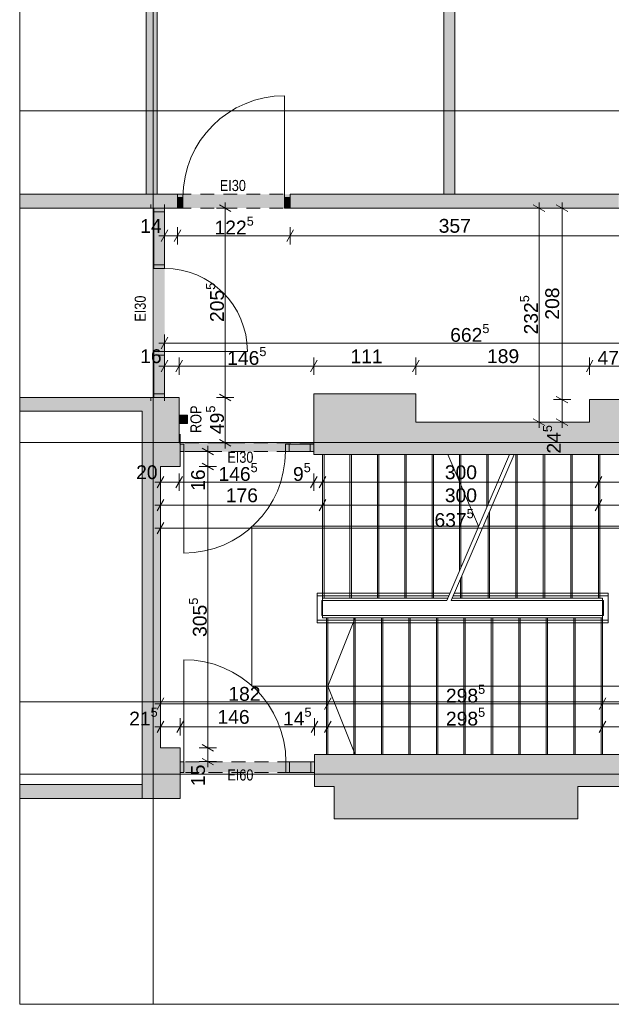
# Paper-space layout 'A-04 INWENTARYZACJA - PIĘTRO 1' of a CAD drawing. Header units: millimetres. Extents: x 0 to 500, y 0 to 350.
# Tile 9 of 10: x 293 to 357, y 133 to 240. Entities that reach past the tile are written whole.
import ezdxf
from ezdxf.xclip import XClip

# ---------------------------------------------------------------- set-up
doc = ezdxf.new("R2010")
doc.units = ezdxf.units.MM
doc.header["$MEASUREMENT"] = 0
doc.header["$XCLIPFRAME"] = 0
for name, pattern in [('ACAD_ISO03W100', [300, 120, -180]), ('DASHDOTX2', [1000, 500, -250, 0, -250]), ('GESTRICHELT2', [93.75, 62.5, -31.25]), ('Przer. długie kreski', [2.5, 1.5, -1]), ('PRZERYWANA_DU_A', [550, 350.0000000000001, -199.9999999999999])]:
    doc.linetypes.add(name, pattern=pattern)
for name, color, linetype, lineweight in [('0_Nr_pióra__2', 8, 'Continuous', 13), ('A_linie przekroju_Nr_pióra__1', 7, 'Continuous', 20), ('A_ppoż_Nr_pióra__1', 7, 'Continuous', 20), ('A_wymiary_Nr_pióra__1', 7, 'Continuous', 20), ('A_wymiary_Nr_pióra__2', 8, 'Continuous', 13), ('A_ściany_Nr_pióra__1', 7, 'Continuous', 20), ('Drzwi Archicad_Nr_pióra__1', 7, 'Continuous', 20)]:
    doc.layers.add(name, color=color, linetype=linetype, lineweight=lineweight)
for name, color, linetype, lineweight, true_color in [('A__balustrada_Nr_pióra__161', 7, 'Continuous', 5, 0x949494), ('A_osie_Nr_pióra__16', 7, 'Continuous', 5, 0x0f0f0f), ('A_pochwyt_Nr_pióra__161', 7, 'Continuous', 5, 0x949494), ('A_ppoż_Nr_pióra__8', 7, 'Continuous', 13, 0x4c4c4c), ('A_schody_Nr_pióra__10', 7, 'Continuous', 13, 0x4b4b4b), ('A_schody_Nr_pióra__4', 7, 'Continuous', 18, 0x4b4b4b), ('A_ściany_Nr_pióra__10', 7, 'Continuous', 13, 0x4b4b4b)]:
    doc.layers.add(name, color=color, linetype=linetype, lineweight=lineweight, true_color=true_color)
for name, color, linetype in [('A_podrys', 7, 'Continuous'), ('A_ppoż', 7, 'Continuous'), ('A_ściany', 7, 'Continuous'), ('Drzwi Archicad', 7, 'Continuous')]:
    doc.layers.add(name, color=color, linetype=linetype)
doc.styles.add('STYL_AUTOMATYCZNY_1', font='arial.ttf')
doc.styles.add('STYL_AUTOMATYCZNY_2', font='ARIALN.TTF')
doc.styles.add('STYL_AUTOMATYCZNY_4', font='arial.ttf')

# ---------------------------------------------------------------- blocks, each defined once
blk = doc.blocks.new('Rysunek_3_3', base_point=(-1731.726377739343, -251.3559267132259))
at = {"layer": 'A_ppoż', "linetype": 'Continuous', "lineweight": 0, "true_color": 0x121212}
for points in [[(310.2187312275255, 220.6589073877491), (310.2187312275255, 219.1589073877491), (322.4687312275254, 219.1589073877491), (322.4687312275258, 220.6589073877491)], [(307.6716112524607, 198.6039073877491), (308.8187312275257, 198.6039073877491), (308.8187312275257, 219.1589073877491), (307.6716112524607, 219.1589073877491)], [(311.2986040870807, 196.6797970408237), (310.398604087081, 196.6797970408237), (310.398604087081, 195.7797970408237), (311.2986040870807, 195.7797970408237)], [(310.528939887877, 193.6789073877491), (310.528939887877, 192.7288715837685), (325.0387312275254, 192.7288715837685), (325.0387312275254, 193.6789073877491)], [(310.528939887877, 159.0335267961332), (310.528939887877, 157.8889073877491), (325.0387312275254, 157.8889073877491), (325.0387312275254, 159.0335267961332)]]:
    blk.add_hatch(color=250, dxfattribs=at).paths.add_polyline_path(points)
at = {"layer": 'A_ściany', "linetype": 'Continuous', "lineweight": 0, "true_color": 0x000000}
for points in [[(308.0207312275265, 220.6589073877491), (308.0207312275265, 283.5289073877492), (306.8207312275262, 283.5289073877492), (306.8207312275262, 220.6589073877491)], [(340.3707312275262, 220.6589073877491), (340.3707312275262, 283.6289073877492), (339.1707312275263, 283.6289073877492), (339.1707312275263, 220.6589073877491)], [(310.2187325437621, 220.6589068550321), (293.0735224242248, 220.6589068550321), (293.0735224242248, 219.1589070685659), (310.2187325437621, 219.1589070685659)], [(322.4687313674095, 219.1589073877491), (358.1887311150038, 219.1589073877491), (358.1887311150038, 220.6589076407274), (322.4687313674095, 220.6589076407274)], [(336.1387312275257, 199.0089073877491), (325.0387312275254, 199.0089073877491), (325.0387312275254, 192.4089073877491), (336.1387312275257, 192.4089073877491)], [(306.3787305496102, 198.6039077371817), (293.0735201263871, 198.6039077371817), (293.0735201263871, 197.1039079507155), (306.3787305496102, 197.1039079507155)], [(310.3985225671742, 198.6039073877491), (306.3787312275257, 198.6039073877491), (306.3787312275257, 191.1039073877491), (310.5287312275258, 191.1039073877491), (310.528939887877, 193.6789073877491), (310.398731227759, 193.6789018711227)], [(359.7687312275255, 198.3589073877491), (355.0187312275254, 198.3589073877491), (355.0187312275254, 192.4089073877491), (359.7687312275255, 192.4089073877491)], [(355.0187312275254, 195.9089073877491), (336.1387312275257, 195.9089073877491), (336.1387312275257, 192.4089073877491), (355.0187312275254, 192.4089073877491)], [(306.3787312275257, 191.1039073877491), (306.3787312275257, 155.0739073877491), (308.3787312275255, 160.5739073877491), (308.3787312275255, 191.1039073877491)], [(306.3787312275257, 155.0739073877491), (310.5187312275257, 155.0739073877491), (310.5187312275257, 160.5739073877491), (308.3787312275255, 160.5739073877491)], [(325.0987312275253, 156.3489073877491), (327.238731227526, 156.3489073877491), (327.238731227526, 159.8489073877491), (325.0987312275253, 159.8489073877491)], [(327.238731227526, 152.8489073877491), (353.738731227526, 152.8489073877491), (353.738731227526, 159.8489073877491), (327.238731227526, 159.8489073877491)], [(353.738731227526, 156.3489073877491), (369.738731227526, 156.3489073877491), (369.738731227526, 159.8489073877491), (353.738731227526, 159.8489073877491)], [(306.3787310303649, 156.573908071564), (293.0735206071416, 156.5739050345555), (293.0735206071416, 155.0739052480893), (306.3787310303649, 155.0739082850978)]]:
    blk.add_hatch(color=18, dxfattribs=at).paths.add_polyline_path(points)
at = {"layer": 'Drzwi Archicad', "linetype": 'Continuous', "lineweight": 0, "true_color": 0xfdfdfd}
for points in [[(310.2187312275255, 219.1589073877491), (310.8187312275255, 219.1589073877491), (310.8187312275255, 220.3089073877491), (310.2187312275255, 220.3089073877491)], [(322.4687312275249, 220.3089073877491), (321.868731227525, 220.3089073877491), (321.868731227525, 219.1589073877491), (322.4687312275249, 219.1589073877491)]]:
    blk.add_hatch(color=7, dxfattribs=at).paths.add_polyline_path(points)
at = {"layer": '0_Nr_pióra__2', "color": 8, "linetype": 'PRZERYWANA_DU_A', "lineweight": 13, "flags": 128}
for points in [[(293.0735210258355, 291.5289073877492), (293.0735210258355, 132.7189073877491)], [(293.0735210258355, 132.7189073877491), (389.1387312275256, 132.7189073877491)]]:
    blk.add_lwpolyline(points, dxfattribs=at)
at = {"layer": 'A__balustrada_Nr_pióra__161', "color": 252, "linetype": 'Continuous', "lineweight": 5, "true_color": 0x949494}
for p, q in [((325.39873250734, 174.1189069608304), (325.39873250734, 177.3589061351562)), ((325.39873250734, 177.0589073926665), (339.6976187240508, 177.0589073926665)), ((325.8987304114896, 176.5589064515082), (339.4822371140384, 176.5589064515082)), ((325.8987304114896, 174.9189066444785), (325.8987304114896, 176.5589064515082)), ((339.9822380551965, 176.5589064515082), (356.5287323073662, 176.5589064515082)), ((340.197619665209, 177.0589073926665), (357.0287302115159, 177.0589073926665)), ((356.5287323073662, 174.9189066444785), (356.5287323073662, 176.5589064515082)), ((357.0287302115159, 174.1189069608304), (357.0287302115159, 177.3589061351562)), ((325.39873250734, 174.4189087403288), (357.0287302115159, 174.4189087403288)), ((325.8987304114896, 174.9189066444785), (356.5287323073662, 174.9189066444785))]:
    blk.add_line(p, q, dxfattribs=at)
at = {"layer": 'A_linie przekroju_Nr_pióra__1', "color": 7, "linetype": 'ACAD_ISO03W100', "lineweight": 20}
blk.add_line((293.0735238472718, 165.5516119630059), (379.6832372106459, 165.5516119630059), dxfattribs=at)
at = {"layer": 'A_osie_Nr_pióra__16', "color": 250, "linetype": 'DASHDOTX2', "lineweight": 5, "true_color": 0x0f0f0f}
for p, q in [((307.5707302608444, 277.1768819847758), (307.5707302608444, 132.718907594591)), ((381.7864417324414, 229.7189068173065), (293.07352123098, 229.7189068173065)), ((381.8876524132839, 193.7189055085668), (293.07352123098, 193.7189055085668)), ((381.8876524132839, 157.718904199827), (293.07352123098, 157.718904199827))]:
    blk.add_line(p, q, dxfattribs=at)
at = {"layer": 'A_pochwyt_Nr_pióra__161', "color": 252, "linetype": 'Continuous', "lineweight": 5, "true_color": 0x949494}
for p, q in [((325.39873250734, 177.3589061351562), (339.8268495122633, 177.3589061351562)), ((340.3268504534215, 177.3589061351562), (357.0287302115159, 177.3589061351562)), ((325.39873250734, 174.1189069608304), (357.0287302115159, 174.1189069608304))]:
    blk.add_line(p, q, dxfattribs=at)
at = {"layer": 'A_ppoż_Nr_pióra__1', "color": 7, "linetype": 'Continuous', "lineweight": 20, "flags": 128}
blk.add_lwpolyline([(311.2986040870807, 196.6797970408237), (311.2986040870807, 195.7797970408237), (310.398604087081, 195.7797970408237), (310.398604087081, 196.6797970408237)], close=True, dxfattribs=at)
at = {"layer": 'A_schody_Nr_pióra__10', "color": 251, "linetype": 'GESTRICHELT2', "lineweight": 13, "true_color": 0x4b4b4b}
for p, q in [((326.1487308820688, 192.4089083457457), (326.1487308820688, 176.8089069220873)), ((329.1227306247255, 192.4089083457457), (329.1227306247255, 176.8089069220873)), ((332.0967303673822, 192.4089083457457), (332.0967303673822, 176.8089069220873)), ((335.0707301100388, 192.4089083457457), (335.0707301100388, 176.8089069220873)), ((338.0447298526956, 192.4089083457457), (338.0447298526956, 176.8089069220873)), ((341.0187326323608, 192.4089083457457), (341.0187326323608, 180.125803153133)), ((343.9927323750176, 192.4089083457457), (343.9927323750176, 187.0297982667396)), ((347.1297314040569, 192.4089083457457), (347.1297314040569, 176.8089069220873)), ((350.1327315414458, 192.4089083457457), (350.1327315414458, 176.8089069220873)), ((353.1357316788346, 192.4089083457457), (353.1357316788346, 176.8089069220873)), ((356.1387318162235, 192.4089083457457), (356.1387318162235, 176.8089069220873)), ((344.1267312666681, 186.1801465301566), (344.1267312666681, 176.8089069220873)), ((341.1237311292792, 179.2088300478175), (341.1237311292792, 176.8089069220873)), ((326.4087322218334, 174.6689061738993), (326.4087322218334, 159.8489087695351)), ((329.3957303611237, 174.6689061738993), (329.3957303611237, 159.8489087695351)), ((332.3827315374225, 174.6689061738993), (332.3827315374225, 159.8489087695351)), ((335.3697327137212, 174.6689061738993), (335.3697327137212, 159.8489087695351)), ((338.3567308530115, 174.6689061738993), (338.3567308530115, 159.8489087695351)), ((341.3437320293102, 174.6689061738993), (341.3437320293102, 159.8489087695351)), ((344.3307301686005, 174.6689061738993), (344.3307301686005, 159.8489087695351)), ((347.3177313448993, 174.6689061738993), (347.3177313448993, 159.8489087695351)), ((350.3047325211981, 174.6689061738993), (350.3047325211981, 159.8489087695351)), ((353.2917306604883, 174.6689061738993), (353.2917306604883, 159.8489087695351)), ((356.2787318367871, 174.6689061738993), (356.2787318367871, 159.8489087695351))]:
    blk.add_line(p, q, dxfattribs=at)
at = {"layer": 'A_schody_Nr_pióra__4', "color": 251, "linetype": 'Continuous', "lineweight": 18, "true_color": 0x4b4b4b}
for p, q in [((325.9987299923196, 192.4089083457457), (325.9987299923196, 174.6689061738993)), ((328.9727297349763, 192.4089083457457), (328.9727297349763, 176.8089069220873)), ((331.9467325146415, 192.4089083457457), (331.9467325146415, 176.8089069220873)), ((334.9207322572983, 192.4089083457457), (334.9207322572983, 176.8089069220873)), ((337.894731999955, 192.4089083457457), (337.894731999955, 176.8089069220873)), ((339.4822371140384, 176.5589064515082), (346.3098636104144, 192.4089083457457)), ((342.9498965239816, 184.6089076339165), (339.5899294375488, 192.4089083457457)), ((339.9822380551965, 176.5589064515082), (346.8098645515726, 192.4089083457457)), ((340.8687317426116, 192.4089083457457), (340.8687317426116, 179.7775858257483)), ((343.8427314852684, 192.4089083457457), (343.8427314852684, 186.6815809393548)), ((346.9797305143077, 192.4089083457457), (346.9797305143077, 176.8089069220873)), ((349.9827306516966, 192.4089083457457), (349.9827306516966, 176.8089069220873)), ((352.9857307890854, 192.4089083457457), (352.9857307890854, 176.8089069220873)), ((355.9887309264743, 192.4089083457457), (355.9887309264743, 176.8089069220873)), ((343.9767303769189, 185.8319292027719), (343.9767303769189, 176.8089069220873)), ((342.9498965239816, 184.6089076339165), (318.2987318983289, 184.6089076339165)), ((318.2987318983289, 167.2589059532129), (318.2987318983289, 184.6089076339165)), ((364.6326798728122, 184.6089076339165), (343.4498974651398, 184.6089076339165)), ((340.9737302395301, 178.8606127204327), (340.9737302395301, 176.8089069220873)), ((325.9987299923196, 176.8089069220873), (339.5899294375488, 176.8089069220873)), ((340.0899273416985, 176.8089069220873), (356.4287327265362, 176.8089069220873)), ((356.4287327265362, 176.8089069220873), (356.4287327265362, 159.8489087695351)), ((356.4287327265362, 174.6689061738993), (325.9987299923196, 174.6689061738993)), ((326.5587300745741, 174.6689061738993), (326.5587300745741, 159.8489087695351)), ((329.5207427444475, 174.6689061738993), (326.5587300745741, 167.2589059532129)), ((329.5457312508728, 174.6689061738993), (329.5457312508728, 159.8489087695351)), ((332.5327324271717, 174.6689061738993), (332.5327324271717, 159.8489087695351)), ((335.5197305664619, 174.6689061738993), (335.5197305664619, 159.8489087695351)), ((338.5067317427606, 174.6689061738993), (338.5067317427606, 159.8489087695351)), ((341.4937298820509, 174.6689061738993), (341.4937298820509, 159.8489087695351)), ((344.4807310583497, 174.6689061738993), (344.4807310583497, 159.8489087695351)), ((347.4677322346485, 174.6689061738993), (347.4677322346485, 159.8489087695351)), ((350.4547303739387, 174.6689061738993), (350.4547303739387, 159.8489087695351)), ((353.4417315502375, 174.6689061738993), (353.4417315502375, 159.8489087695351)), ((318.2987318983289, 167.2589059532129), (364.6326798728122, 167.2589059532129)), ((329.5207822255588, 159.8489087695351), (326.5587300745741, 167.2589059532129))]:
    blk.add_line(p, q, dxfattribs=at)
at = {"layer": 'A_wymiary_Nr_pióra__1', "color": 7, "linetype": 'Continuous', "lineweight": 20}
for p, q in [((316.0235235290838, 218.7980648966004), (314.7735211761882, 219.51975227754)), ((350.1437315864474, 218.7980648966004), (348.8937322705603, 219.51975227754)), ((352.6437302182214, 218.7980648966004), (351.3937309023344, 219.51975227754)), ((309.1795761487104, 216.7839086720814), (308.4578887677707, 215.5339063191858)), ((310.5795763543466, 216.7839086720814), (309.857888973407, 215.5339063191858)), ((322.829575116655, 216.7839086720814), (322.1078877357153, 215.5339063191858)), ((309.1795761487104, 205.1339073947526), (308.4578887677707, 203.8839080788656)), ((309.1795761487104, 202.6339087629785), (308.4578887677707, 201.383906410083)), ((310.7593672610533, 202.6339087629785), (310.0376798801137, 201.383906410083)), ((325.3995737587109, 202.6339087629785), (324.6778863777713, 201.383906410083)), ((336.4995758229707, 202.6339087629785), (335.7778884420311, 201.383906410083)), ((355.37957382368, 202.6339087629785), (354.6578864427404, 201.383906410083)), ((314.7735211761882, 198.9647499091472), (316.0235235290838, 198.2430625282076)), ((351.3937309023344, 198.7197513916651), (352.6437302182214, 197.9980640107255)), ((348.8937322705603, 196.2697510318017), (350.1437315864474, 195.5480636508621)), ((351.3937309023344, 196.2697510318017), (352.6437302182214, 195.5480636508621)), ((314.7735211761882, 194.0397454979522), (316.0235235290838, 193.3180581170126)), ((314.153731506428, 192.3680271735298), (312.9037321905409, 193.0897145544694)), ((312.9037321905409, 191.4647509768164), (314.153731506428, 190.7430635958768)), ((308.7395743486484, 190.0339069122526), (308.0178869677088, 188.7839075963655)), ((310.7593672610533, 190.0339069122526), (310.0376798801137, 188.7839075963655)), ((325.3995737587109, 190.0339069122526), (324.6778863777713, 188.7839075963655)), ((326.3595752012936, 190.0339069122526), (325.6378878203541, 188.7839075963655)), ((356.3495761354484, 190.0339069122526), (355.6278887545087, 188.7839075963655)), ((308.7395743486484, 187.5339082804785), (308.0178869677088, 186.2839059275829)), ((326.3595752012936, 187.5339082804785), (325.6378878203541, 186.2839059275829)), ((356.3495761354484, 187.5339082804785), (355.6278887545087, 186.2839059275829)), ((308.7395743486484, 185.0339066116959), (308.0178869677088, 183.7839072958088)), ((308.7395743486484, 165.9739081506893), (308.0178869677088, 164.7239088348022)), ((326.9195752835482, 165.9739081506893), (326.1978879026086, 164.7239088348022)), ((356.7895748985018, 165.9739081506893), (356.0678875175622, 164.7239088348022)), ((308.7395743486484, 163.4739064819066), (308.0178869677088, 162.2239071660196)), ((310.8795750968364, 163.4739064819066), (310.1578877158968, 162.2239071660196)), ((325.4595759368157, 163.4739064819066), (324.7378885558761, 162.2239071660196)), ((326.9195752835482, 163.4739064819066), (326.1978879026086, 162.2239071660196)), ((356.7895748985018, 163.4739064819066), (356.0678875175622, 162.2239071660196)), ((312.9037321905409, 160.9347516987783), (314.153731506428, 160.2130643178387)), ((312.9037321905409, 159.4213921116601), (314.153731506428, 158.6997016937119))]:
    blk.add_line(p, q, dxfattribs=at)
at = {"layer": 'A_wymiary_Nr_pióra__2', "color": 8, "linetype": 'Continuous', "lineweight": 13}
for p, q in [((316.3360225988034, 219.1589070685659), (314.4610221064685, 219.1589070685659)), ((315.398522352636, 219.1589070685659), (315.398522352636, 219.7701566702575)), ((315.398522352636, 198.6039077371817), (315.398522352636, 219.1589070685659)), ((350.456230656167, 219.1589070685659), (348.5812301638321, 219.1589070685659)), ((349.5187304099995, 219.1589070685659), (349.5187304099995, 219.7701566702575)), ((349.5187304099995, 195.9089088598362), (349.5187304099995, 219.1589070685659)), ((352.9562323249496, 219.1589070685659), (351.0812318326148, 219.1589070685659)), ((352.0187320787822, 219.1589070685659), (352.0187320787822, 219.7701566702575)), ((352.0187320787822, 198.358906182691), (352.0187320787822, 219.1589070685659)), ((308.8187309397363, 215.2214072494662), (308.8187309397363, 217.096407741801)), ((310.2187311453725, 215.2214072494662), (310.2187311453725, 217.096407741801)), ((322.4687299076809, 215.2214072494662), (322.4687299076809, 217.096407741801)), ((308.2074813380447, 216.1589074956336), (308.8187309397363, 216.1589074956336)), ((308.8187309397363, 216.1589074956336), (310.2187311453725, 216.1589074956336)), ((310.2187311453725, 216.1589074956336), (322.4687299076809, 216.1589074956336)), ((322.4687299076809, 216.1589074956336), (358.1887308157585, 216.1589074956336)), ((308.8187309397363, 203.5714059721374), (308.8187309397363, 205.4464064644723)), ((308.2074813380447, 204.5089062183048), (308.8187309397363, 204.5089062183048)), ((308.8187309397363, 204.5089062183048), (375.0887298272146, 204.5089062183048)), ((308.8187309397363, 201.0714073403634), (308.8187309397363, 202.9464078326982)), ((310.3985220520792, 201.0714073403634), (310.3985220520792, 202.9464078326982)), ((325.0387315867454, 201.0714073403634), (325.0387315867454, 202.9464078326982)), ((336.1387306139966, 201.0714073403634), (336.1387306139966, 202.9464078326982)), ((355.0187316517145, 201.0714073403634), (355.0187316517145, 202.9464078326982)), ((308.2074813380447, 202.0089075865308), (308.8187309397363, 202.0089075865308)), ((308.8187309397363, 202.0089075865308), (310.3985220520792, 202.0089075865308)), ((310.3985220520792, 202.0089075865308), (325.0387315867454, 202.0089075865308)), ((325.0387315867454, 202.0089075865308), (336.1387306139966, 202.0089075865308)), ((336.1387306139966, 202.0089075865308), (355.0187316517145, 202.0089075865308)), ((355.0187316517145, 202.0089075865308), (359.7687314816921, 202.0089075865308)), ((316.3360225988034, 198.6039077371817), (314.4610221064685, 198.6039077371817)), ((315.398522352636, 193.6789033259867), (315.398522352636, 198.6039077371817)), ((352.9562323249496, 198.358906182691), (351.0812318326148, 198.358906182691)), ((352.0187320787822, 195.9089088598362), (352.0187320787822, 198.358906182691)), ((350.456230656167, 195.9089088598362), (348.5812301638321, 195.9089088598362)), ((349.5187304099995, 195.2976562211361), (349.5187304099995, 195.9089088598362)), ((352.9562323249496, 195.9089088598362), (351.0812318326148, 195.9089088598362)), ((352.0187320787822, 195.2976562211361), (352.0187320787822, 195.9089088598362)), ((316.3360225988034, 193.6789033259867), (314.4610221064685, 193.6789033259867)), ((315.398522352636, 193.0676506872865), (315.398522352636, 193.6789033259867)), ((314.4662305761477, 192.7288723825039), (312.5912300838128, 192.7288723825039)), ((313.5287303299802, 192.7288723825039), (313.5287303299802, 193.3401219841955)), ((313.5287303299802, 191.1039088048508), (313.5287303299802, 192.7288723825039)), ((308.3787321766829, 188.4714085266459), (308.3787321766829, 190.3464059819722)), ((310.3985220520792, 188.4714085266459), (310.3985220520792, 190.3464059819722)), ((314.4662305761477, 191.1039088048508), (312.5912300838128, 191.1039088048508)), ((313.5287303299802, 160.5739064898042), (313.5287303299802, 191.1039088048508)), ((325.0387315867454, 188.4714085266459), (325.0387315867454, 190.3464059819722)), ((325.9987299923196, 188.4714085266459), (325.9987299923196, 190.3464059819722)), ((355.9887309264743, 188.4714085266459), (355.9887309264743, 190.3464059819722)), ((307.7674825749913, 189.4089087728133), (308.3787321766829, 189.4089087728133)), ((308.3787321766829, 189.4089087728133), (310.3985220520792, 189.4089087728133)), ((310.3985220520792, 189.4089087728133), (325.0387315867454, 189.4089087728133)), ((325.0387315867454, 189.4089087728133), (325.9987299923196, 189.4089087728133)), ((325.9987299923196, 189.4089087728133), (355.9887309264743, 189.4089087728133)), ((355.9887309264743, 189.4089087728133), (372.1187298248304, 189.4089087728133)), ((308.3787321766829, 185.9714068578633), (308.3787321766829, 187.8464073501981)), ((325.9987299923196, 185.9714068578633), (325.9987299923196, 187.8464073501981)), ((355.9887309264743, 185.9714068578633), (355.9887309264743, 187.8464073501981)), ((307.7674825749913, 186.9089071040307), (308.3787321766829, 186.9089071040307)), ((308.3787321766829, 186.9089071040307), (325.9987299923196, 186.9089071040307)), ((325.9987299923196, 186.9089071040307), (355.9887309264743, 186.9089071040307)), ((355.9887309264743, 186.9089071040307), (372.1187298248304, 186.9089071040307)), ((308.3787321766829, 183.4714082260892), (308.3787321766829, 185.3464087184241)), ((307.7674825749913, 184.4089084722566), (308.3787321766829, 184.4089084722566)), ((308.3787321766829, 184.4089084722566), (372.1187298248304, 184.4089084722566)), ((308.3787321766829, 164.411406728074), (308.3787321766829, 166.2864072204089)), ((326.5587300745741, 164.411406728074), (326.5587300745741, 166.2864072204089)), ((356.4287327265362, 164.411406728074), (356.4287327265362, 166.2864072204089)), ((307.7674825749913, 165.3489069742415), (308.3787321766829, 165.3489069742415)), ((308.3787321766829, 165.3489069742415), (326.5587300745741, 165.3489069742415)), ((326.5587300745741, 165.3489069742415), (356.4287327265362, 165.3489069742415)), ((356.4287327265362, 165.3489069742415), (372.1187298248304, 165.3489069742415)), ((308.3787321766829, 161.9114080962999), (308.3787321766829, 163.7864085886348)), ((310.5187298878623, 161.9114080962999), (310.5187298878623, 163.7864085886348)), ((325.0987307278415, 161.9114080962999), (325.0987307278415, 163.7864085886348)), ((326.5587300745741, 161.9114080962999), (326.5587300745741, 163.7864085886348)), ((356.4287327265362, 161.9114080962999), (356.4287327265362, 163.7864085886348)), ((307.7674825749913, 162.8489083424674), (308.3787321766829, 162.8489083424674)), ((308.3787321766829, 162.8489083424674), (310.5187298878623, 162.8489083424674)), ((310.5187298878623, 162.8489083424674), (325.0987307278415, 162.8489083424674)), ((325.0987307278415, 162.8489083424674), (326.5587300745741, 162.8489083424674)), ((326.5587300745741, 162.8489083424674), (356.4287327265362, 162.8489083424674)), ((356.4287327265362, 162.8489083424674), (372.1187298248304, 162.8489083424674)), ((314.4662305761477, 160.5739064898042), (312.5912300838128, 160.5739064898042)), ((313.5287303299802, 159.060546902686), (313.5287303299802, 160.5739064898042)), ((314.4662305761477, 159.060546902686), (312.5912300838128, 159.060546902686)), ((313.5287303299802, 158.4492973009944), (313.5287303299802, 159.060546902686))]:
    blk.add_line(p, q, dxfattribs=at)
at = {"layer": 'A_ściany_Nr_pióra__1', "color": 7, "linetype": 'Continuous', "lineweight": 20}
for p, q in [((310.2187311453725, 220.6589068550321), (309.8487323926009, 220.6589068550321)), ((310.2187311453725, 220.308906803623), (310.2187311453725, 220.6589068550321)), ((310.2187311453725, 219.1589070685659), (310.2187311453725, 220.308906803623)), ((322.4687299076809, 220.6589068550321), (322.8387316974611, 220.6589068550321)), ((322.4687299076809, 220.308906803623), (322.4687299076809, 220.6589068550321)), ((322.4687299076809, 219.1589070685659), (322.4687299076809, 220.308906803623)), ((307.3187311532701, 219.1589070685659), (307.3187311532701, 219.5289088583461)), ((307.6687312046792, 219.1589070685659), (307.3187311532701, 219.1589070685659)), ((308.8187309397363, 219.1589070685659), (307.6687312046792, 219.1589070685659)), ((308.8187309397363, 219.1589070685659), (308.8187309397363, 219.5289088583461)), ((310.2187311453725, 219.1589070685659), (309.7487297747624, 219.1589070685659)), ((322.4687299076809, 219.1589070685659), (322.938731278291, 219.1589070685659)), ((307.3187311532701, 198.6039077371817), (307.3187311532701, 198.2339059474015)), ((307.6687312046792, 198.6039077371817), (307.3187311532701, 198.6039077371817)), ((308.8187309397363, 198.6039077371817), (307.6687312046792, 198.6039077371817)), ((308.8187309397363, 198.6039077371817), (308.8187309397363, 198.2339059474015)), ((310.5287307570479, 193.5289085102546), (310.5287307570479, 194.6089082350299)), ((325.0387315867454, 193.5289085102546), (325.0387315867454, 194.6089082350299)), ((310.5287307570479, 192.7289088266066), (310.5287307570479, 193.5289085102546)), ((325.0387315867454, 192.7289088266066), (325.0387315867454, 193.5289085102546)), ((310.5287307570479, 192.4089083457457), (310.5287307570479, 192.7289088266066)), ((325.0387315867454, 192.4089083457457), (325.0387315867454, 192.7289088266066)), ((310.5187298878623, 159.8389079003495), (310.5187298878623, 159.0389082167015)), ((325.0987307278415, 159.8389079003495), (325.0987307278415, 159.0389082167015)), ((310.5187298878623, 159.0389082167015), (310.5187298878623, 157.8889084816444)), ((325.0987307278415, 159.0389082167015), (325.0987307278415, 157.8889084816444)), ((310.5187298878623, 157.8889084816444), (310.5187298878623, 157.6389080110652)), ((325.0987307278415, 157.8889084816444), (325.0987307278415, 157.6389080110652))]:
    blk.add_line(p, q, dxfattribs=at)
at = {"layer": 'A_ściany_Nr_pióra__1', "color": 7, "linetype": 'Continuous', "lineweight": 20, "flags": 128}
for points in [[(306.8207312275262, 283.5289073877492), (306.8207312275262, 220.6589073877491)], [(308.0207312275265, 220.6589073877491), (308.0207312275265, 283.5289073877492)], [(339.1707312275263, 283.6289073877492), (339.1707312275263, 220.6589073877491)], [(340.3707312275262, 220.6589073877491), (340.3707312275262, 283.6289073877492)], [(310.2187309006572, 220.6589073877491), (293.0735210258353, 220.6589073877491)], [(306.8207312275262, 220.6589073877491), (308.0207312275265, 220.6589073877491)], [(358.1887311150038, 220.6589073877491), (322.4687307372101, 220.6589073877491)], [(339.1707312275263, 220.6589073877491), (340.3707312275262, 220.6589073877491)], [(293.0735210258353, 219.1589073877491), (307.3187312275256, 219.1589073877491)], [(308.8187312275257, 219.1589073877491), (310.2187316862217, 219.1589073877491)], [(322.4687314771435, 219.1589073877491), (358.1887315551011, 219.1589073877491)], [(336.1387312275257, 199.0089073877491), (325.0387312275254, 199.0089073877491)], [(325.0387312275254, 199.0089073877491), (325.0387312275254, 194.6089073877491)], [(336.1387312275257, 195.9089073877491), (336.1387312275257, 199.0089073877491)], [(306.3787312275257, 198.6039073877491), (293.0735210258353, 198.6039073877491)], [(307.3187312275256, 198.6039073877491), (306.3787312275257, 198.6039073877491)], [(310.3985225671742, 198.6039073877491), (308.8187312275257, 198.6039073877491)], [(310.398731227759, 193.6789018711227), (310.3985225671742, 198.6039073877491)], [(359.7687312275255, 198.3589073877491), (355.0187312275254, 198.3589073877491)], [(355.0187312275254, 198.3589073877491), (355.0187312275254, 195.9089073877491)], [(293.0735210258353, 197.1039073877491), (306.3787312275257, 197.1039073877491)], [(306.3787312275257, 197.1039073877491), (306.3787312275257, 191.1039073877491)], [(355.0187312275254, 195.9089073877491), (336.1387312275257, 195.9089073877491)], [(310.528939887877, 193.6789073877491), (310.398731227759, 193.6789018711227)], [(310.5287312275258, 191.1039073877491), (310.528939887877, 193.6789073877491)], [(325.0387312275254, 192.4089073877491), (336.1387312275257, 192.4089073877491)], [(336.1387312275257, 192.4089073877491), (355.0187312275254, 192.4089073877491)], [(355.0187312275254, 192.4089073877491), (359.7687312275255, 192.4089073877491)], [(306.3787312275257, 191.1039073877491), (306.3787312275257, 155.0739073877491)], [(308.3787312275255, 191.1039073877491), (310.5287312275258, 191.1039073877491)], [(308.3787312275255, 160.5739073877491), (308.3787312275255, 191.1039073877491)], [(310.5187312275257, 160.5739073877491), (308.3787312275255, 160.5739073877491)], [(310.5187312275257, 155.0739073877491), (310.5187312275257, 160.5739073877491)], [(327.238731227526, 159.8489073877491), (325.0987312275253, 159.8489073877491)], [(325.0987312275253, 159.8489073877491), (325.0987312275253, 156.3489073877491)], [(353.738731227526, 159.8489073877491), (327.238731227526, 159.8489073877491)], [(369.738731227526, 159.8489073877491), (353.738731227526, 159.8489073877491)], [(306.378730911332, 156.5739073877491), (293.0735210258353, 156.5739045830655)], [(306.3787312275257, 155.0739073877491), (306.378730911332, 156.5739073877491)], [(325.0987312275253, 156.3489073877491), (327.238731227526, 156.3489073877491)], [(327.238731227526, 156.3489073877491), (327.238731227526, 152.8489073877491)], [(353.738731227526, 152.8489073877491), (353.738731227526, 156.3489073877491)], [(353.738731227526, 156.3489073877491), (369.738731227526, 156.3489073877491)], [(293.0735210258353, 155.0739045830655), (306.3787312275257, 155.0739073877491)], [(306.3787312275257, 155.0739073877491), (310.5187312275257, 155.0739073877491)], [(327.238731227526, 152.8489073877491), (353.738731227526, 152.8489073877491)]]:
    blk.add_lwpolyline(points, dxfattribs=at)
at = {"layer": 'A_ściany_Nr_pióra__10', "color": 251, "linetype": 'Przer. długie kreski', "lineweight": 13, "true_color": 0x4b4b4b}
for p, q in [((310.2187311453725, 220.6589068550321), (322.4687299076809, 220.6589068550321)), ((310.2187311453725, 219.1589070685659), (322.4687299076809, 219.1589070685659)), ((325.0387315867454, 193.6789063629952), (310.5289403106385, 193.6789063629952)), ((325.0387315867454, 192.7288723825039), (310.5289403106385, 192.7288723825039)), ((325.0987307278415, 159.0389082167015), (310.5889394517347, 159.0389082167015)), ((325.0987307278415, 157.8889084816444), (310.5889394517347, 157.8889084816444))]:
    blk.add_line(p, q, dxfattribs=at)
at = {"layer": 'Drzwi Archicad_Nr_pióra__1', "color": 7, "linetype": 'Continuous', "lineweight": 20}
for p, q in [((321.8687324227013, 220.308906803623), (321.8687324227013, 231.3589075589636)), ((310.2187311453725, 220.6589068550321), (309.8487323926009, 220.6589068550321)), ((310.2187311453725, 220.6589068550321), (309.8487323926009, 220.6589068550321)), ((310.2187311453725, 220.308906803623), (310.2187311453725, 220.6589068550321)), ((310.2187311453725, 220.308906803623), (310.2187311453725, 220.6589068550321)), ((310.8187316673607, 220.308906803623), (310.2187311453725, 220.308906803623)), ((310.2187311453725, 220.308906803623), (310.2187311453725, 219.1589070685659)), ((310.2187311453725, 219.1589070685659), (310.2187311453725, 220.308906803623)), ((310.2187311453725, 219.1589070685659), (310.2187311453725, 220.308906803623)), ((310.8187316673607, 219.1589070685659), (310.8187316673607, 220.308906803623)), ((322.4687299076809, 220.308906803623), (321.8687324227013, 220.308906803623)), ((321.8687324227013, 220.308906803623), (321.8687324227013, 219.1589070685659)), ((322.4687299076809, 220.308906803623), (322.4687299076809, 220.6589068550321)), ((322.4687299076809, 220.308906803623), (322.4687299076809, 220.6589068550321)), ((322.4687299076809, 220.6589068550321), (322.8387316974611, 220.6589068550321)), ((322.4687299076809, 220.6589068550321), (322.8387316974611, 220.6589068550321)), ((322.4687299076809, 219.1589070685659), (322.4687299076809, 220.308906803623)), ((322.4687299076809, 219.1589070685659), (322.4687299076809, 220.308906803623)), ((322.4687299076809, 219.1589070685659), (322.4687299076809, 220.308906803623)), ((307.3187311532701, 219.1589070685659), (307.3187311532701, 219.5289088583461)), ((307.3187311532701, 219.1589070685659), (307.3187311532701, 219.5289088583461)), ((307.6687312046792, 219.1589070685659), (307.3187311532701, 219.1589070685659)), ((307.6687312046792, 219.1589070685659), (307.3187311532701, 219.1589070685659)), ((307.6687312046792, 219.1589070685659), (307.6687312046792, 218.7589087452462)), ((308.8187309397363, 219.1589070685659), (307.6687312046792, 219.1589070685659)), ((308.8187309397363, 219.1589070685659), (307.6687312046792, 219.1589070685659)), ((308.8187309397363, 219.1589070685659), (307.6687312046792, 219.1589070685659)), ((308.8187309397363, 219.1589070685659), (308.8187309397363, 219.5289088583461)), ((308.8187309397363, 219.1589070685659), (308.8187309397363, 219.5289088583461)), ((308.8187309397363, 218.7589087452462), (308.8187309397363, 219.1589070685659)), ((310.2187311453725, 219.1589070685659), (309.7487297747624, 219.1589070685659)), ((310.2187311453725, 219.1589070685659), (309.7487297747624, 219.1589070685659)), ((310.2187311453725, 219.1589070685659), (310.8187316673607, 219.1589070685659)), ((321.8687324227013, 219.1589070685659), (322.4687299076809, 219.1589070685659)), ((322.4687299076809, 219.1589070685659), (322.938731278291, 219.1589070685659)), ((322.4687299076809, 219.1589070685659), (322.938731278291, 219.1589070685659)), ((307.6687312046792, 218.7589087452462), (308.8187309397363, 218.7589087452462)), ((307.6687312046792, 213.0039081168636), (307.6687312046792, 212.6039067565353)), ((308.8187309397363, 213.0039081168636), (307.6687312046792, 213.0039081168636)), ((308.8187309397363, 212.6039067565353), (308.8187309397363, 213.0039081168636)), ((307.6687312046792, 212.6039067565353), (308.8187309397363, 212.6039067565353)), ((308.8187309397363, 203.6039080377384), (307.6687312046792, 203.6039080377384)), ((307.6687312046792, 203.6039080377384), (307.6687312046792, 203.2039066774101)), ((307.6687312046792, 203.2039066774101), (308.8187309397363, 203.2039066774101)), ((308.8187309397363, 203.2039066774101), (308.8187309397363, 203.6039080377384)), ((308.8187309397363, 203.6039080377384), (317.8187326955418, 203.6039080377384)), ((308.8187309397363, 199.0039060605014), (307.6687312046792, 199.0039060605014)), ((307.6687312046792, 199.0039060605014), (307.6687312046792, 198.6039077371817)), ((308.8187309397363, 198.6039077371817), (308.8187309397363, 199.0039060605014)), ((307.6687312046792, 198.6039077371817), (307.3187311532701, 198.6039077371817)), ((307.6687312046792, 198.6039077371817), (307.3187311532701, 198.6039077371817)), ((307.3187311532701, 198.6039077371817), (307.3187311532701, 198.2339059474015)), ((307.3187311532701, 198.6039077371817), (307.3187311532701, 198.2339059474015)), ((307.6687312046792, 198.6039077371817), (308.8187309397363, 198.6039077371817)), ((308.8187309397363, 198.6039077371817), (307.6687312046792, 198.6039077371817)), ((308.8187309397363, 198.6039077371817), (307.6687312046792, 198.6039077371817)), ((308.8187309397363, 198.6039077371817), (308.8187309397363, 198.2339059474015)), ((308.8187309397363, 198.6039077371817), (308.8187309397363, 198.2339059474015)), ((310.5287307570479, 193.5289085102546), (310.5287307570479, 194.6089082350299)), ((325.0387315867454, 193.5289085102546), (325.0387315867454, 194.6089082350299)), ((310.9287321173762, 193.5289085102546), (310.5287307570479, 193.5289085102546)), ((310.5287307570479, 193.5289085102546), (310.5287307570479, 192.7289088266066)), ((310.5287307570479, 192.7289088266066), (310.5287307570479, 193.5289085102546)), ((310.5287307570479, 192.7289088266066), (310.5287307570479, 193.5289085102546)), ((310.9287321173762, 192.7289088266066), (310.9287321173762, 193.5289085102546)), ((322.3487316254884, 193.5289085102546), (321.9487302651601, 193.5289085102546)), ((321.9487302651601, 193.5289085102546), (321.9487302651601, 192.7289088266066)), ((322.3487316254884, 192.7289088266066), (322.3487316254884, 193.5289085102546)), ((324.638730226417, 193.5289085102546), (322.3487316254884, 193.5289085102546)), ((322.3487316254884, 193.5289085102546), (322.3487316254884, 192.7289088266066)), ((325.0387315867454, 193.5289085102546), (324.638730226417, 193.5289085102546)), ((324.638730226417, 193.5289085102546), (324.638730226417, 192.7289088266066)), ((324.638730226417, 192.7289088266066), (324.638730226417, 193.5289085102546)), ((325.0387315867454, 192.7289088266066), (325.0387315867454, 193.5289085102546)), ((325.0387315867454, 192.7289088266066), (325.0387315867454, 193.5289085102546)), ((325.0387315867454, 192.7289088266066), (325.0387315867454, 193.5289085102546)), ((310.5287307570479, 192.7289088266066), (310.9287321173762, 192.7289088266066)), ((310.5287307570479, 192.4089083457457), (310.5287307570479, 192.7289088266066)), ((310.9287321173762, 192.7289088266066), (310.9287321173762, 181.7089076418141)), ((321.9487302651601, 192.7289088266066), (322.3487316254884, 192.7289088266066)), ((322.3487316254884, 192.7289088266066), (324.638730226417, 192.7289088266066)), ((324.638730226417, 192.7289088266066), (325.0387315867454, 192.7289088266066)), ((325.0387315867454, 192.4089083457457), (325.0387315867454, 192.7289088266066)), ((310.9187312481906, 159.0389082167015), (310.9187312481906, 170.1289063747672)), ((310.5187298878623, 159.8389079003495), (310.5187298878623, 159.0389082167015)), ((325.0987307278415, 159.8389079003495), (325.0987307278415, 159.0389082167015)), ((310.5187298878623, 159.0389082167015), (310.9187312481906, 159.0389082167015)), ((310.5187298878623, 157.8889084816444), (310.5187298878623, 159.0389082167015)), ((310.5187298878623, 159.0389082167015), (310.5187298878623, 157.8889084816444)), ((310.5187298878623, 159.0389082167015), (310.5187298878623, 157.8889084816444)), ((310.9187312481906, 159.0389082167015), (310.9187312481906, 157.8889084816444)), ((322.0087324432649, 157.8889084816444), (322.0087324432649, 159.0389082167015)), ((322.0087324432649, 159.0389082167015), (322.4087307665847, 159.0389082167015)), ((322.4087307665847, 159.0389082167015), (322.4087307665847, 157.8889084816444)), ((322.4087307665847, 157.8889084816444), (322.4087307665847, 159.0389082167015)), ((322.4087307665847, 159.0389082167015), (324.6987324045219, 159.0389082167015)), ((324.6987324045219, 157.8889084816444), (324.6987324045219, 159.0389082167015)), ((324.6987324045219, 159.0389082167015), (325.0987307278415, 159.0389082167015)), ((324.6987324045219, 159.0389082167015), (324.6987324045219, 157.8889084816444)), ((325.0987307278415, 159.0389082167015), (325.0987307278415, 157.8889084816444)), ((325.0987307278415, 159.0389082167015), (325.0987307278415, 157.8889084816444)), ((325.0987307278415, 159.0389082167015), (325.0987307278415, 157.8889084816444)), ((310.9187312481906, 157.8889084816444), (310.5187298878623, 157.8889084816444)), ((310.5187298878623, 157.8889084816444), (310.5187298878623, 157.6389080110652)), ((322.4087307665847, 157.8889084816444), (322.0087324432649, 157.8889084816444)), ((324.6987324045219, 157.8889084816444), (322.4087307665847, 157.8889084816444)), ((325.0987307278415, 157.8889084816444), (324.6987324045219, 157.8889084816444)), ((325.0987307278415, 157.8889084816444), (325.0987307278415, 157.6389080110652))]:
    blk.add_line(p, q, dxfattribs=at)
at = {"layer": 'Drzwi Archicad_Nr_pióra__1', "color": 7, "linetype": 'Continuous', "lineweight": 20, "flags": 128}
for points in [[(307.6687312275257, 218.758907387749), (307.6687312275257, 213.0039073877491), (308.8187312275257, 213.0039073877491), (308.8187312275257, 218.758907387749)], [(308.8187312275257, 199.0039073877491), (308.8187312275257, 203.203907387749), (307.6687312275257, 203.203907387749), (307.6687312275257, 199.0039073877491)]]:
    blk.add_lwpolyline(points, close=True, dxfattribs=at)
at = {"layer": 'Drzwi Archicad_Nr_pióra__1', "color": 7, "linetype": 'Continuous', "lineweight": 20}
for centre, radius, start, end in [((321.868731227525, 220.3089073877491), 11.04999999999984, 90, 180), ((308.8187312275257, 203.6039073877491), 9.000000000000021, 0, 90), ((310.9287312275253, 192.728907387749), 11.01999999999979, 270, 0), ((310.9187312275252, 159.0389073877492), 11.08999999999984, 0, 90)]:
    blk.add_arc(centre, radius, start, end, dxfattribs=at)
at = {"layer": 'A_ppoż_Nr_pióra__8', "color": 251, "linetype": 'Continuous', "lineweight": 13, "true_color": 0x4c4c4c, "char_height": 1.2, "attachment_point": 5, "style": 'STYL_AUTOMATYCZNY_2'}
for s, insert in [('\\A1;{\\pqc;\\fArial Narrow|b0|i0|c238|p0;\\W1.000000;EI30}', (316.2437312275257, 221.6002908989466)), ('\\A1;{\\pqc;\\fArial Narrow|b0|i0|c238|p0;\\W1.000000;EI30}', (317.060499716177, 192.1030618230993)), ('\\A1;{\\pqc;\\fArial Narrow|b0|i0|c238|p0;\\W1.000000;EI60}', (317.060499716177, 157.6076150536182))]:
    blk.add_mtext(s, dxfattribs=dict(at, insert=insert))
at = {"layer": 'A_ppoż_Nr_pióra__8', "color": 251, "linetype": 'Continuous', "lineweight": 13, "true_color": 0x4c4c4c, "char_height": 1.2, "attachment_point": 5, "rotation": 90, "style": 'STYL_AUTOMATYCZNY_2'}
for s, insert in [('\\A1;{\\pqc;\\fArial Narrow|b0|i0|c238|p0;\\W1.000000;EI30}', (306.1824030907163, 208.2409368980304)), ('\\A1;{\\pqc;\\fArial Narrow|b0|i0|c238|p0;\\W1.000000;ROP}', (312.2347339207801, 196.2297970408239))]:
    blk.add_mtext(s, dxfattribs=dict(at, insert=insert))
at = {"layer": 'A_wymiary_Nr_pióra__1', "color": 7, "linetype": 'Continuous', "lineweight": 20, "char_height": 1.5, "attachment_point": 7, "style": 'STYL_AUTOMATYCZNY_1'}
for s, insert in [('\\A1;{\\pql;\\fArial|b0|i0|c238|p0;\\W1.000000;122\\fArial|b0|i0|c238|p0;\\W1.000000;\\A1{\\H.66x;\\S5^  ;}}', (314.2500512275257, 215.8597508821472)), ('\\A1;{\\pql;\\fArial|b0|i0|c238|p0;\\W1.000000;662\\fArial|b0|i0|c238|p0;\\W1.000000;\\A1{\\H.66x;\\S5^  ;}}', (339.8600512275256, 204.201212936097)), ('\\A1;{\\pql;\\fArial|b0|i0|c238|p0;\\W1.000000;146\\fArial|b0|i0|c238|p0;\\W1.000000;\\A1{\\H.66x;\\S5^  ;}}', (315.6249468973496, 201.701212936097)), ('\\A1;{\\pql;\\fArial|b0|i0|c238|p0;\\W1.000000;47\\fArial|b0|i0|c238|p0;\\W1.000000;\\A1{\\H.66x;\\S5^  ;}}', (355.8720962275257, 201.7097508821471)), ('\\A1;{\\pql;\\fArial|b0|i0|c238|p0;\\W1.000000;146\\fArial|b0|i0|c238|p0;\\W1.000000;\\A1{\\H.66x;\\S5^  ;}}', (314.675351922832, 189.1012129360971)), ('\\A1;{\\pql;\\fArial|b0|i0|c238|p0;\\W1.000000;9\\fArial|b0|i0|c238|p0;\\W1.000000;\\A1{\\H.66x;\\S5^  ;}}', (322.7782912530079, 189.1012129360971)), ('\\A1;{\\pql;\\fArial|b0|i0|c238|p0;\\W1.000000;637\\fArial|b0|i0|c238|p0;\\W1.000000;\\A1{\\H.66x;\\S5^  ;}}', (338.1550512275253, 184.1002084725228)), ('\\A1;{\\pql;\\fArial|b0|i0|c238|p0;\\W1.000000;298\\fArial|b0|i0|c238|p0;\\W1.000000;\\A1{\\H.66x;\\S5^  ;}}', (339.4000512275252, 165.041212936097)), ('\\A1;{\\pql;\\fArial|b0|i0|c238|p0;\\W1.000000;21\\fArial|b0|i0|c238|p0;\\W1.000000;\\A1{\\H.66x;\\S5^  ;}}', (304.9742111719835, 162.5497508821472)), ('\\A1;{\\pql;\\fArial|b0|i0|c238|p0;\\W1.000000;14\\fArial|b0|i0|c238|p0;\\W1.000000;\\A1{\\H.66x;\\S5^  ;}}', (321.6942111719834, 162.5497508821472)), ('\\A1;{\\pql;\\fArial|b0|i0|c238|p0;\\W1.000000;298\\fArial|b0|i0|c238|p0;\\W1.000000;\\A1{\\H.66x;\\S5^  ;}}', (339.4000512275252, 162.541212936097))]:
    blk.add_mtext(s, dxfattribs=dict(at, insert=insert))
at = {"layer": 'A_wymiary_Nr_pióra__1', "color": 7, "linetype": 'Continuous', "lineweight": 20, "char_height": 1.5, "attachment_point": 7, "style": 'STYL_AUTOMATYCZNY_4'}
for s, insert, width in [('\\A1;{\\pql;\\fArial|b0|i0|c238|p0;\\W1.000000;14}', (306.1693061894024, 216.45890739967), 2.288175), ('\\A1;{\\pql;\\fArial|b0|i0|c238|p0;\\W1.000000;357}', (338.6126036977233, 216.45890739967), 3.432255), ('\\A1;{\\pql;\\fArial|b0|i0|c238|p0;\\W1.000000;16}', (306.1693061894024, 202.30890739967), 2.288175), ('\\A1;{\\pql;\\fArial|b0|i0|c238|p0;\\W1.000000;111}', (329.0252812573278, 202.30890739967), 3.1269), ('\\A1;{\\pql;\\fArial|b0|i0|c238|p0;\\W1.000000;189}', (343.8626036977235, 202.30890739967), 3.432255), ('\\A1;{\\pql;\\fArial|b0|i0|c238|p0;\\W1.000000;20}', (305.7293061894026, 189.7089073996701), 2.288175), ('\\A1;{\\pql;\\fArial|b0|i0|c238|p0;\\W1.000000;300}', (339.2776036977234, 189.7089073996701), 3.432255), ('\\A1;{\\pql;\\fArial|b0|i0|c238|p0;\\W1.000000;176}', (315.4726036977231, 187.2089073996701), 3.432255), ('\\A1;{\\pql;\\fArial|b0|i0|c238|p0;\\W1.000000;300}', (339.2776036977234, 187.2089073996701), 3.432255), ('\\A1;{\\pql;\\fArial|b0|i0|c238|p0;\\W1.000000;182}', (315.7526036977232, 165.64890739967), 3.432255), ('\\A1;{\\pql;\\fArial|b0|i0|c238|p0;\\W1.000000;146}', (314.5709686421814, 163.14890739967), 3.432255)]:
    blk.add_mtext(s, dxfattribs=dict(at, insert=insert, width=width))
at = {"layer": 'A_wymiary_Nr_pióra__1', "color": 7, "linetype": 'Continuous', "lineweight": 20, "char_height": 1.5, "attachment_point": 7, "rotation": 90, "style": 'STYL_AUTOMATYCZNY_1'}
for s, insert in [('\\A1;{\\pql;\\fArial|b0|i0|c238|p0;\\W1.000000;205\\fArial|b0|i0|c238|p0;\\W1.000000;\\A1{\\H.66x;\\S5^  ;}}', (315.7062170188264, 206.7877273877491)), ('\\A1;{\\pql;\\fArial|b0|i0|c238|p0;\\W1.000000;232\\fArial|b0|i0|c238|p0;\\W1.000000;\\A1{\\H.66x;\\S5^  ;}}', (349.8274301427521, 205.4402273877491)), ('\\A1;{\\pql;\\fArial|b0|i0|c238|p0;\\W1.000000;49\\fArial|b0|i0|c238|p0;\\W1.000000;\\A1{\\H.66x;\\S5^  ;}}', (315.7062170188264, 194.619769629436)), ('\\A1;{\\pql;\\fArial|b0|i0|c238|p0;\\W1.000000;24\\fArial|b0|i0|c238|p0;\\W1.000000;\\A1{\\H.66x;\\S5^  ;}}', (352.3178877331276, 192.5043873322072)), ('\\A1;{\\pql;\\fArial|b0|i0|c238|p0;\\W1.000000;305\\fArial|b0|i0|c238|p0;\\W1.000000;\\A1{\\H.66x;\\S5^  ;}}', (313.8374301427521, 172.6011398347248))]:
    blk.add_mtext(s, dxfattribs=dict(at, insert=insert))
at = {"layer": 'A_wymiary_Nr_pióra__1', "color": 7, "linetype": 'Continuous', "lineweight": 20, "char_height": 1.5, "attachment_point": 7, "rotation": 90, "style": 'STYL_AUTOMATYCZNY_4'}
for s, insert, width in [('\\A1;{\\pql;\\fArial|b0|i0|c238|p0;\\W1.000000;208}', (351.7187312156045, 207.0427798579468), 3.432255), ('\\A1;{\\pql;\\fArial|b0|i0|c238|p0;\\W1.000000;16}', (313.2287312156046, 188.454482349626), 2.288175), ('\\A1;{\\pql;\\fArial|b0|i0|c238|p0;\\W1.000000;15}', (313.2287312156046, 156.4111218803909), 2.288175)]:
    blk.add_mtext(s, dxfattribs=dict(at, insert=insert, width=width))

psp = doc.layouts.new('A-04 INWENTARYZACJA - PIĘTRO 1')

# ---------------------------------------------------------------- block references
at = {"layer": 'A_podrys', "color": 37, "linetype": 'Continuous', "lineweight": 5, "true_color": 0x656532}
ref = psp.add_blockref('Rysunek_3_3', (-1731.726377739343, -251.3559267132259), dxfattribs=at)
XClip(ref).set_block_clipping_path([(293.0735210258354, 132.7189073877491), (408.1387312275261, 336.5289073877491)])

doc.saveas('drawing.dxf')
